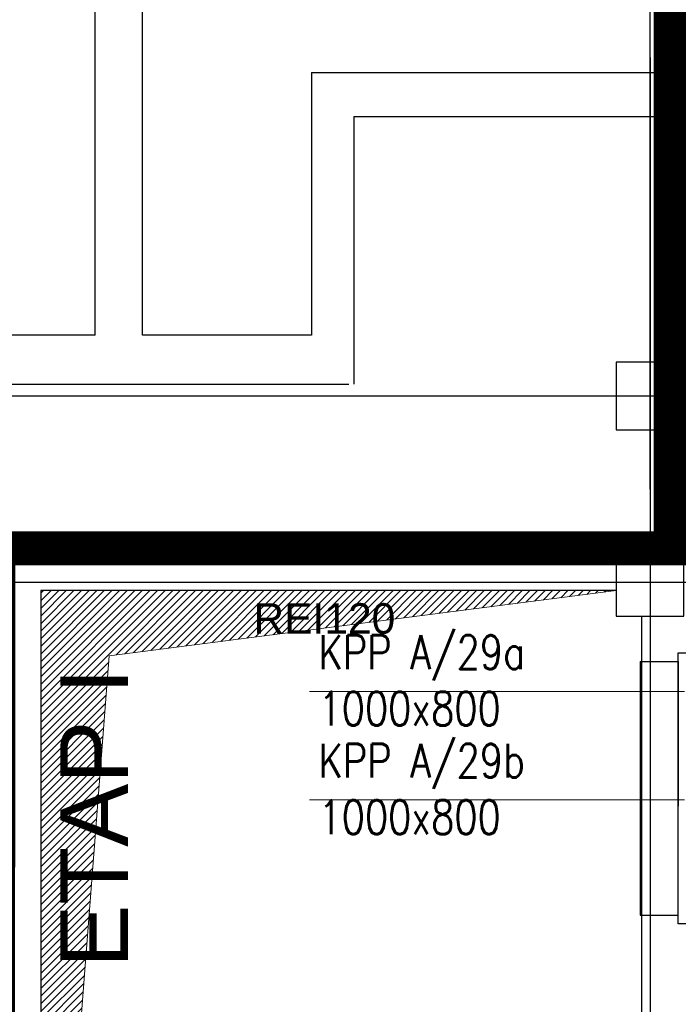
# Model space of a CAD drawing. Header units: centimetres. Extents: x -149939 to 48626, y -46000 to 152985.
# Tile 90 of 256: x -62865 to -58973, y 74507 to 80322. Entities that reach past the tile are written whole.
import ezdxf

# ---------------------------------------------------------------- set-up
doc = ezdxf.new("R2010")
doc.units = ezdxf.units.CM
doc.header["$LTSCALE"] = 50
for name, pattern in [('CADVENT_HIDDEN', [0.8, 0.25, -0.55]), ('Kondygnacja  -0_5$0$DIVIDE', [31.75, 12.7, -6.35, 0, -6.35, 0, -6.35]), ('Osie rzutów$0$DASHDOT2', [12.7, 6.35, -3.175, 0, -3.175])]:
    doc.linetypes.add(name, pattern=pattern)
for name, color, linetype in [('bgde-wywiewEXP', 5, 'Continuous'), ('bgde-wywiewHIDDEN', 7, 'Continuous'), ('Kondygnacja  -0_5$0$ARCH_ETAPOWANIE', 8, 'Kondygnacja  -0_5$0$DIVIDE'), ('Kondygnacja  -0_5$0$ARCH_INFO_ODPORNOŚĆ OGNIOWA', 8, 'Continuous'), ('Kondygnacja  -0_5$0$ARCH_MUROWANE_IST', 8, 'Continuous'), ('Kondygnacja  -0_5$0$ARCH_ŻELBET_IST', 8, 'Continuous'), ('Osie rzutów$0$ARCH_INFO_OSIE_IST', 8, 'Osie rzutów$0$DASHDOT2'), ('Osie rzutów$0$ARCH_INFO_OSIE_OPISY_IST', 8, 'Continuous')]:
    doc.layers.add(name, color=color, linetype=linetype)
doc.layers.add('bgde_klapy opis', color=250, linetype='Continuous', lineweight=20)
doc.layers.add('Kondygnacja  -0_5$0$ARCH_WIDOK', color=8, linetype='Continuous', lineweight=13)
doc.styles.add('Kondygnacja  -0_5$0$Arial', font='ARIAL.TTF')
doc.styles.add('st rom', font='Romans.shx', dxfattribs={"width": 0.8})

# ---------------------------------------------------------------- blocks, each defined once
blk = doc.blocks.new('Osie rzutów')
at = {"layer": 'Osie rzutów$0$ARCH_INFO_OSIE_IST', "ltscale": 10}
for p, q in [((6200, 12255), (6200, 14934.6)), ((6200, 12510), (6200, 4800)), ((6200, 12510), (6200, 4571.18)), ((4436.04, 12310), (13655, 12310)), ((4436.04, 12200), (13655, 12200))]:
    blk.add_line(p, q, dxfattribs=at)

msp = doc.modelspace()

# ---------------------------------------------------------------- hatches: boundary and pattern name
at = {"layer": 'Kondygnacja  -0_5$0$ARCH_WIDOK'}
h = msp.add_hatch(dxfattribs=at)
h.set_pattern_fill('ANSI31', color=256, scale=10, angle=-180, style=0)
h.set_pattern_definition([(225, (-121140, 9150), (22.45064, -22.45064), [])])
h.paths.add_polyline_path([(-62740, 71350), (-62740, 76950), (-59340, 76950), (-62335.997, 76565.735)])

# ---------------------------------------------------------------- linework, layer by layer
at = {"layer": 'bgde-wywiewEXP', "linetype": 'Continuous'}
msp.add_lwpolyline([(-58974.912, 74982.419), (-58974.911, 76582.419), (-58678.911, 76582.419), (-58678.912, 74982.419)], close=True, dxfattribs=at)
for points in [[(-59198.488, 76532.419), (-59198.488, 75032.419), (-58974.912, 75032.419)], [(-59198.488, 76532.419), (-58974.911, 76532.419), (-58974.911, 76301.024)], [(-58974.912, 76532.419), (-58974.912, 75676.491)]]:
    msp.add_lwpolyline(points, dxfattribs=at)
at = {"layer": 'bgde-wywiewHIDDEN', "linetype": 'CADVENT_HIDDEN'}
for points in [[(-58974.911, 75032.419), (-58974.911, 75032.419), (-58974.911, 76301.024)], [(-58974.912, 75032.419), (-58974.911, 75032.419), (-58974.912, 75676.491)]]:
    msp.add_lwpolyline(points, dxfattribs=at)
at = {"layer": 'bgde_klapy opis'}
for p, q in [((-58937.512, 76354.766), (-61153.246, 76354.766)), ((-58937.512, 75713.764), (-61153.246, 75713.764))]:
    msp.add_line(p, q, dxfattribs=at)
at = {"layer": 'Kondygnacja  -0_5$0$ARCH_ETAPOWANIE', "ltscale": 10, "const_width": 200, "elevation": 3000}
msp.add_lwpolyline([(-71680, -5690), (-71680, 9430), (-65010, 9430), (-65010, 10860), (-63050, 10860), (-62990, 77200), (-59020, 77200), (-59020, 89588.736), (-59420, 89588.736), (-59420.034, 102625.822), (-71890, 102620.19), (-71890, 102620.19), (-32748.04, 102637.868)], dxfattribs=at)
at = {"layer": 'Kondygnacja  -0_5$0$ARCH_MUROWANE_IST', "ltscale": 4}
for p, q in [((-62420, 78460), (-62420, 94425)), ((-59020, 89900), (-59020, 77210)), ((-62140, 78460), (-62140, 83400)), ((-61140, 80010), (-61140, 78460)), ((-61140, 80010), (-59060, 80010)), ((-60890, 79750), (-59060, 79750)), ((-60890, 79750), (-60890, 78170)), ((-62420, 78460), (-65230.078, 78460)), ((-61140, 78460), (-62140, 78460)), ((-64890, 78170), (-60920, 78170)), ((-59340, 77200), (-62990, 77200)), ((-62740, 76950), (-62740, 63500)), ((-59340, 76950), (-62740, 76950)), ((-59190, 76800), (-59190, 72420))]:
    msp.add_line(p, q, dxfattribs=at)
at = {"layer": 'Kondygnacja  -0_5$0$ARCH_WIDOK'}
msp.add_lwpolyline([(-62740, 71350), (-62740, 76950), (-59340, 76950), (-62335.997, 76565.735), (-62740, 71350)], dxfattribs=at)
at = {"layer": 'Kondygnacja  -0_5$0$ARCH_ŻELBET_IST', "ltscale": 4}
for points in [[(-59340, 77900), (-58940, 77900), (-58940, 78300), (-59340, 78300)], [(-59340, 77900), (-58940, 77900), (-58940, 78300), (-59340, 78300)], [(-59340, 76800), (-58940, 76800), (-58940, 77200), (-59340, 77200)]]:
    msp.add_lwpolyline(points, close=True, dxfattribs=at)

# ---------------------------------------------------------------- block references
at = {"layer": 'Osie rzutów$0$ARCH_INFO_OSIE_OPISY_IST', "color": 30, "xscale": 10, "yscale": 10, "zscale": 10}
msp.add_blockref('Osie rzutów', (-121140, -45000), dxfattribs=at)

# ---------------------------------------------------------------- texts
at = {"layer": 'bgde_klapy opis', "char_height": 200, "width": 1945.93121, "attachment_point": 1, "style": 'st rom'}
for s, insert in [('KPP A/29a\\P1000x800', (-61099.192, 76686.616)), ('KPP A/29b\\P1000x800', (-61099.192, 76045.615))]:
    msp.add_mtext(s, dxfattribs=dict(at, insert=insert))
at = {"layer": 'Kondygnacja  -0_5$0$ARCH_ETAPOWANIE', "ltscale": 10, "insert": (-62625.546, 74722.695), "char_height": 400, "width": 2796.22902, "attachment_point": 1, "rotation": 90, "style": 'Kondygnacja  -0_5$0$Arial'}
msp.add_mtext('ETAP I', dxfattribs=at)
at = {"layer": 'Kondygnacja  -0_5$0$ARCH_INFO_ODPORNOŚĆ OGNIOWA', "insert": (-61064.891, 76934.486), "char_height": 180, "width": 533.32525, "attachment_point": 5, "style": 'Kondygnacja  -0_5$0$Arial'}
msp.add_mtext('\\PREI120', dxfattribs=at)

doc.saveas('drawing.dxf')
